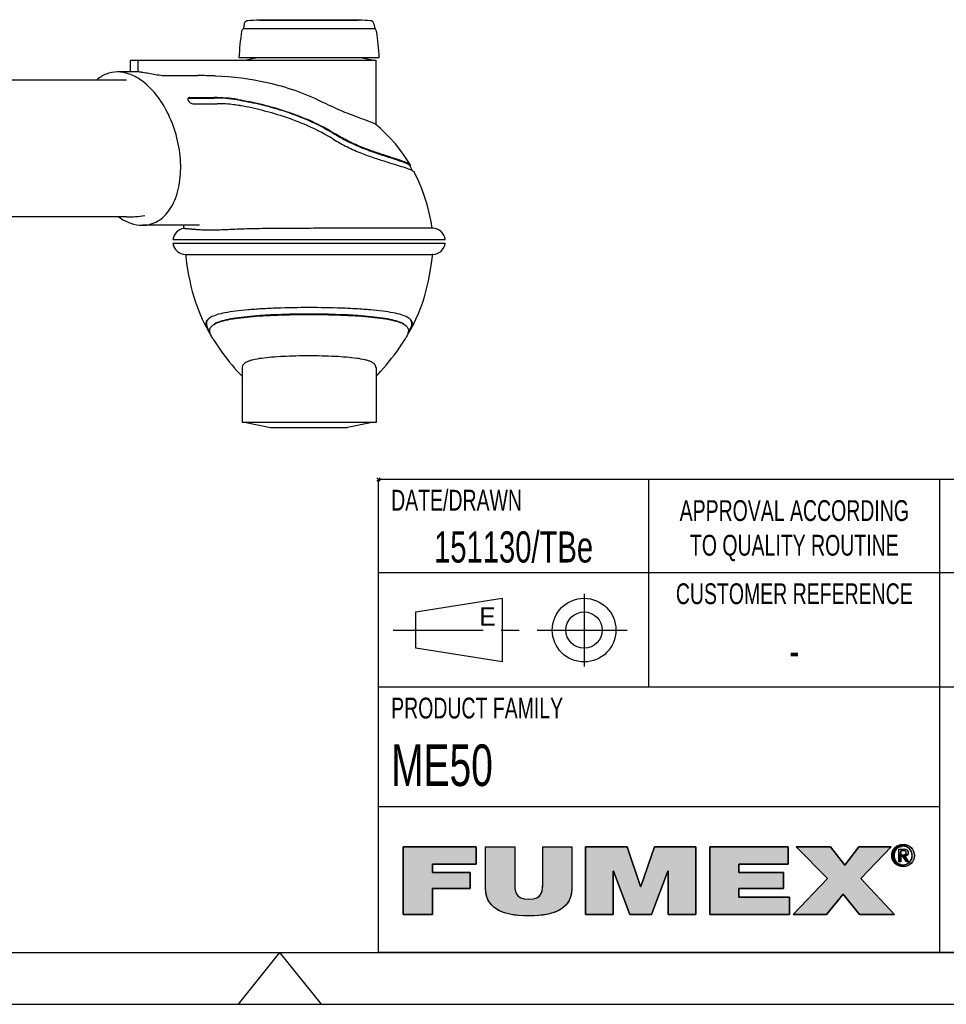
# Model space of a CAD drawing. Extents: x 0 to 420, y 0 to 297.
# Tile 3 of 7: x 210 to 299, y 0 to 95. Entities that reach past the tile are written whole.
import ezdxf

# ---------------------------------------------------------------- set-up
doc = ezdxf.new("R2010")
doc.units = 0
doc.header["$LTSCALE"] = 23.1
doc.linetypes.add('CENTER', pattern=[0.6, 0.375, -0.075, 0.075, -0.075])
doc.layers.get('0').update_dxf_attribs({"linetype": 'CONTINUOUS'})
for name, color, linetype in [('102162_DXF_CONTINUOUS_LINE', 7, 'CONTINUOUS'), ('102200_DXF_CONTINUOUS_LINE', 7, 'CONTINUOUS'), ('102382_DXF_CONTINUOUS_LINE', 7, 'CONTINUOUS'), ('102382_DXF_FORMAT', 7, 'CONTINUOUS'), ('105-5481_DXF_CONTINUOUS_LI', 7, 'CONTINUOUS')]:
    doc.layers.add(name, color=color, linetype=linetype)
doc.styles.get("Standard").update_dxf_attribs({"font": 'txt', "width": 0.7})
doc.styles.add('TEXTSTYLE_2', font='txt', dxfattribs={"width": 0.7})
doc.styles.add('TEXTSTYLE_3', font='txt')

# ---------------------------------------------------------------- blocks, each defined once
blk = doc.blocks.new('FUMEX_LOGO_BL1', base_point=(271.467, 11.941))
at = {"layer": '102382_DXF_FORMAT', "linetype": 'CONTINUOUS'}
for points in [[(294.699, 15.167), (294.578, 15.12), (294.156, 15.041), (294.275, 15.15), (294.828, 15.196)], [(294.963, 15.206), (294.828, 15.196), (294.275, 15.15), (294.342, 15.199), (295.438, 15.279), (295.58, 15.198), (295.645, 15.15), (295.764, 15.041), (295.864, 14.917), (295.943, 14.78), (296.001, 14.633), (296.036, 14.477), (296.048, 14.314), (296.036, 14.149), (296.001, 13.992), (295.944, 13.844), (295.864, 13.707), (295.765, 13.582), (295.646, 13.473), (295.579, 13.424), (295.438, 13.343), (295.286, 13.284), (295.126, 13.249), (294.798, 13.249), (294.637, 13.284), (294.484, 13.343), (294.408, 13.383), (294.963, 13.416), (295.096, 13.425), (295.224, 13.454), (295.345, 13.502), (295.457, 13.567), (295.557, 13.649), (295.603, 13.695), (295.683, 13.798), (295.747, 13.914), (295.794, 14.039), (295.823, 14.173), (295.832, 14.314), (295.823, 14.453), (295.794, 14.585), (295.747, 14.71), (295.682, 14.824), (295.602, 14.928), (295.557, 14.973), (295.456, 15.055), (295.344, 15.12), (295.224, 15.167), (295.096, 15.196)], [(294.963, 15.385), (295.126, 15.373), (295.286, 15.338), (295.438, 15.279), (294.342, 15.199), (294.484, 15.279), (294.637, 15.338), (294.798, 15.373)], [(249.687, 8.651), (246.886, 8.651), (246.886, 15.144), (253.914, 15.144), (253.914, 13.48), (249.687, 13.48), (249.687, 12.671), (253.316, 12.671), (253.316, 11.124), (249.687, 11.124)], [(263.1, 15.144), (263.1, 11.161), (263.061, 10.663), (262.951, 10.231), (262.77, 9.853), (262.519, 9.523), (262.195, 9.237), (261.786, 8.992), (261.277, 8.79), (260.65, 8.633), (259.879, 8.532), (258.962, 8.496), (258.038, 8.532), (257.267, 8.634), (256.638, 8.791), (256.129, 8.994), (255.719, 9.239), (255.393, 9.525), (255.141, 9.856), (254.961, 10.234), (254.849, 10.665), (254.811, 11.161), (254.811, 15.144), (257.612, 15.144), (257.612, 11.606), (257.625, 11.177), (257.682, 10.851), (257.79, 10.6), (257.955, 10.403), (258.195, 10.251), (258.526, 10.152), (258.974, 10.115), (259.411, 10.152), (259.733, 10.252), (259.966, 10.404), (260.128, 10.602), (260.233, 10.857), (260.287, 11.19), (260.299, 11.606), (260.299, 15.144)], [(267.078, 8.651), (264.429, 8.651), (264.429, 15.144), (268.415, 15.144), (269.713, 11.325), (269.739, 11.325), (271.038, 15.144), (275.023, 15.144), (275.023, 8.651), (272.375, 8.651), (272.375, 12.816), (272.349, 12.816), (270.77, 8.651), (268.682, 8.651), (267.103, 12.816), (267.078, 12.816)], [(284.038, 8.651), (276.373, 8.651), (276.373, 15.144), (283.898, 15.144), (283.898, 13.48), (279.174, 13.48), (279.174, 12.671), (283.465, 12.671), (283.465, 11.124), (279.174, 11.124), (279.174, 10.315), (284.038, 10.315)], [(287.6, 8.651), (284.392, 8.651), (287.677, 12.107), (284.684, 15.144), (287.97, 15.144), (289.345, 13.38), (290.694, 15.144), (293.801, 15.144), (290.886, 12.089), (294.133, 8.651), (290.758, 8.651), (289.205, 10.588)], [(294.318, 14.927), (294.237, 14.824), (294.173, 14.709), (294.126, 14.585), (294.097, 14.453), (294.087, 14.314), (293.883, 14.149), (293.871, 14.314), (293.883, 14.477), (293.919, 14.632), (293.976, 14.78), (294.056, 14.917), (294.364, 14.974)], [(294.097, 14.173), (294.126, 14.039), (294.173, 13.914), (294.237, 13.799), (294.317, 13.696), (294.155, 13.583), (294.056, 13.707), (293.976, 13.844), (293.919, 13.993), (293.883, 14.149), (294.087, 14.314)], [(294.465, 15.055), (294.364, 14.974), (294.056, 14.917), (294.156, 15.041), (294.578, 15.12)], [(294.735, 14.771), (294.548, 13.691), (294.548, 14.93), (295.019, 14.93), (295.024, 14.93), (295.128, 14.925), (295.212, 14.91), (295.279, 14.887), (295.334, 14.857), (295.378, 14.819), (295.396, 14.797), (295.412, 14.773), (295.436, 14.72), (295.452, 14.655), (295.457, 14.578), (295.451, 14.504), (295.435, 14.44), (295.409, 14.386), (295.092, 14.395), (295.131, 14.403), (295.162, 14.414), (295.188, 14.427), (295.21, 14.444), (295.228, 14.464), (295.242, 14.487), (295.252, 14.516), (295.259, 14.549), (295.261, 14.589), (295.259, 14.623), (295.252, 14.652), (295.241, 14.677), (295.225, 14.699), (295.206, 14.718), (295.182, 14.734), (295.153, 14.748), (295.118, 14.759), (295.076, 14.766), (295.026, 14.771), (294.991, 14.771), (294.863, 14.771)], [(294.96, 14.388), (294.978, 14.388), (295.043, 14.39), (295.092, 14.395), (295.409, 14.386), (294.735, 14.229), (294.735, 13.691), (294.548, 13.691), (294.735, 14.771), (294.735, 14.58), (294.735, 14.388), (294.848, 14.388)], [(295.136, 14.237), (295.489, 13.691), (295.278, 13.691), (294.951, 14.229), (294.735, 14.229), (295.409, 14.386), (295.373, 14.341), (295.328, 14.303), (295.273, 14.273), (295.207, 14.25)], [(294.364, 13.648), (294.465, 13.567), (294.273, 13.474), (294.155, 13.583), (294.317, 13.696)], [(294.577, 13.502), (294.699, 13.454), (294.408, 13.383), (294.273, 13.474), (294.465, 13.567)]]:
    blk.add_hatch(color=7, dxfattribs=at).paths.add_polyline_path(points)
at = {"layer": '102382_DXF_FORMAT', "color": 7, "linetype": 'CONTINUOUS'}
for p, q in [((253.914, 15.144), (246.886, 15.144)), ((246.886, 15.144), (246.886, 8.651)), ((253.914, 15.144), (246.886, 15.144)), ((246.886, 15.144), (246.886, 8.651)), ((253.914, 13.48), (253.914, 15.144)), ((253.914, 13.48), (253.914, 15.144)), ((268.415, 15.144), (264.429, 15.144)), ((264.429, 15.144), (264.429, 8.651)), ((268.415, 15.144), (264.429, 15.144)), ((264.429, 15.144), (264.429, 8.651)), ((269.713, 11.325), (268.415, 15.144)), ((269.713, 11.325), (268.415, 15.144)), ((271.038, 15.144), (269.739, 11.325)), ((271.038, 15.144), (269.739, 11.325)), ((275.023, 15.144), (271.038, 15.144)), ((275.023, 15.144), (271.038, 15.144)), ((275.023, 8.651), (275.023, 15.144)), ((275.023, 8.651), (275.023, 15.144)), ((283.898, 15.144), (276.373, 15.144)), ((276.373, 15.144), (276.373, 8.651)), ((283.898, 15.144), (276.373, 15.144)), ((276.373, 15.144), (276.373, 8.651)), ((283.898, 13.48), (283.898, 15.144)), ((283.898, 13.48), (283.898, 15.144)), ((287.97, 15.144), (284.684, 15.144)), ((284.684, 15.144), (287.677, 12.107)), ((287.97, 15.144), (284.684, 15.144)), ((284.684, 15.144), (287.677, 12.107)), ((289.345, 13.38), (287.97, 15.144)), ((289.345, 13.38), (287.97, 15.144)), ((290.694, 15.144), (289.345, 13.38)), ((290.694, 15.144), (289.345, 13.38)), ((293.801, 15.144), (290.694, 15.144)), ((293.801, 15.144), (290.694, 15.144)), ((290.886, 12.089), (293.801, 15.144)), ((290.886, 12.089), (293.801, 15.144)), ((249.687, 12.671), (249.687, 13.48)), ((249.687, 13.48), (253.914, 13.48)), ((249.687, 12.671), (249.687, 13.48)), ((249.687, 13.48), (253.914, 13.48)), ((279.174, 12.671), (279.174, 13.48)), ((279.174, 13.48), (283.898, 13.48)), ((279.174, 12.671), (279.174, 13.48)), ((279.174, 13.48), (283.898, 13.48)), ((253.316, 12.671), (249.687, 12.671)), ((253.316, 12.671), (249.687, 12.671)), ((253.316, 11.124), (253.316, 12.671)), ((253.316, 11.124), (253.316, 12.671)), ((267.078, 8.651), (267.078, 12.816)), ((267.078, 12.816), (267.103, 12.816)), ((267.078, 8.651), (267.078, 12.816)), ((267.078, 12.816), (267.103, 12.816)), ((267.103, 12.816), (268.682, 8.651)), ((267.103, 12.816), (268.682, 8.651)), ((270.77, 8.651), (272.349, 12.816)), ((270.77, 8.651), (272.349, 12.816)), ((272.349, 12.816), (272.375, 12.816)), ((272.349, 12.816), (272.375, 12.816)), ((272.375, 12.816), (272.375, 8.651)), ((272.375, 12.816), (272.375, 8.651)), ((283.465, 12.671), (279.174, 12.671)), ((283.465, 12.671), (279.174, 12.671)), ((283.465, 11.124), (283.465, 12.671)), ((283.465, 11.124), (283.465, 12.671)), ((287.677, 12.107), (284.392, 8.651)), ((287.677, 12.107), (284.392, 8.651)), ((294.133, 8.651), (290.886, 12.089)), ((294.133, 8.651), (290.886, 12.089)), ((249.687, 8.651), (249.687, 11.124)), ((249.687, 11.124), (253.316, 11.124)), ((249.687, 8.651), (249.687, 11.124)), ((249.687, 11.124), (253.316, 11.124)), ((269.739, 11.325), (269.713, 11.325)), ((269.739, 11.325), (269.713, 11.325)), ((279.174, 10.315), (279.174, 11.124)), ((279.174, 11.124), (283.465, 11.124)), ((279.174, 10.315), (279.174, 11.124)), ((279.174, 11.124), (283.465, 11.124)), ((287.6, 8.651), (289.205, 10.588)), ((287.6, 8.651), (289.205, 10.588)), ((289.205, 10.588), (290.758, 8.651)), ((289.205, 10.588), (290.758, 8.651)), ((284.038, 10.315), (279.174, 10.315)), ((284.038, 10.315), (279.174, 10.315)), ((284.038, 8.651), (284.038, 10.315)), ((284.038, 8.651), (284.038, 10.315)), ((246.886, 8.651), (249.687, 8.651)), ((246.886, 8.651), (249.687, 8.651)), ((264.429, 8.651), (267.078, 8.651)), ((264.429, 8.651), (267.078, 8.651)), ((268.682, 8.651), (270.77, 8.651)), ((268.682, 8.651), (270.77, 8.651)), ((272.375, 8.651), (275.023, 8.651)), ((272.375, 8.651), (275.023, 8.651)), ((276.373, 8.651), (284.038, 8.651)), ((276.373, 8.651), (284.038, 8.651)), ((284.392, 8.651), (287.6, 8.651)), ((284.392, 8.651), (287.6, 8.651)), ((290.758, 8.651), (294.133, 8.651)), ((290.758, 8.651), (294.133, 8.651))]:
    blk.add_line(p, q, dxfattribs=at)
for points in [[(294.699, 15.167), (294.578, 15.12), (294.156, 15.041), (294.275, 15.15), (294.828, 15.196), (294.699, 15.167)], [(294.963, 15.206), (294.828, 15.196), (294.275, 15.15), (294.342, 15.199), (295.438, 15.279), (295.58, 15.198), (295.645, 15.15), (295.764, 15.041), (295.864, 14.917), (295.943, 14.78), (296.001, 14.633), (296.036, 14.477), (296.048, 14.314), (296.036, 14.149), (296.001, 13.992), (295.944, 13.844), (295.864, 13.707), (295.765, 13.582), (295.646, 13.473), (295.579, 13.424), (295.438, 13.343), (295.286, 13.284), (295.126, 13.249), (294.798, 13.249), (294.637, 13.284), (294.484, 13.343), (294.408, 13.383), (294.963, 13.416), (295.096, 13.425), (295.224, 13.454), (295.345, 13.502), (295.457, 13.567), (295.557, 13.649), (295.603, 13.695), (295.683, 13.798), (295.747, 13.914), (295.794, 14.039), (295.823, 14.173), (295.832, 14.314), (295.823, 14.453), (295.794, 14.585), (295.747, 14.71), (295.682, 14.824), (295.602, 14.928), (295.557, 14.973), (295.456, 15.055), (295.344, 15.12), (295.224, 15.167), (295.096, 15.196), (294.963, 15.206)], [(294.963, 15.385), (295.126, 15.373), (295.286, 15.338), (295.438, 15.279), (294.342, 15.199), (294.484, 15.279), (294.637, 15.338), (294.798, 15.373), (294.963, 15.385)], [(249.687, 8.651), (246.886, 8.651), (246.886, 15.144), (253.914, 15.144), (253.914, 13.48), (249.687, 13.48), (249.687, 12.671), (253.316, 12.671), (253.316, 11.124), (249.687, 11.124), (249.687, 8.651)], [(263.1, 15.144), (263.1, 11.161), (263.061, 10.663), (262.951, 10.231), (262.77, 9.853), (262.519, 9.523), (262.195, 9.237), (261.786, 8.992), (261.277, 8.79), (260.65, 8.633), (259.879, 8.532), (258.962, 8.496), (258.038, 8.532), (257.267, 8.634), (256.638, 8.791), (256.129, 8.994), (255.719, 9.239), (255.393, 9.525), (255.141, 9.856), (254.961, 10.234), (254.849, 10.665), (254.811, 11.161), (254.811, 15.144), (257.612, 15.144), (257.612, 11.606), (257.625, 11.177), (257.682, 10.851), (257.79, 10.6), (257.955, 10.403), (258.195, 10.251), (258.526, 10.152), (258.974, 10.115), (259.411, 10.152), (259.733, 10.252), (259.966, 10.404), (260.128, 10.602), (260.233, 10.857), (260.287, 11.19), (260.299, 11.606), (260.299, 15.144), (263.1, 15.144)], [(267.078, 8.651), (264.429, 8.651), (264.429, 15.144), (268.415, 15.144), (269.713, 11.325), (269.739, 11.325), (271.038, 15.144), (275.023, 15.144), (275.023, 8.651), (272.375, 8.651), (272.375, 12.816), (272.349, 12.816), (270.77, 8.651), (268.682, 8.651), (267.103, 12.816), (267.078, 12.816), (267.078, 8.651)], [(284.038, 8.651), (276.373, 8.651), (276.373, 15.144), (283.898, 15.144), (283.898, 13.48), (279.174, 13.48), (279.174, 12.671), (283.465, 12.671), (283.465, 11.124), (279.174, 11.124), (279.174, 10.315), (284.038, 10.315), (284.038, 8.651)], [(287.6, 8.651), (284.392, 8.651), (287.677, 12.107), (284.684, 15.144), (287.97, 15.144), (289.345, 13.38), (290.694, 15.144), (293.801, 15.144), (290.886, 12.089), (294.133, 8.651), (290.758, 8.651), (289.205, 10.588), (287.6, 8.651)], [(294.318, 14.927), (294.237, 14.824), (294.173, 14.709), (294.126, 14.585), (294.097, 14.453), (294.087, 14.314), (293.883, 14.149), (293.871, 14.314), (293.883, 14.477), (293.919, 14.632), (293.976, 14.78), (294.056, 14.917), (294.364, 14.974), (294.318, 14.927)], [(294.097, 14.173), (294.126, 14.039), (294.173, 13.914), (294.237, 13.799), (294.317, 13.696), (294.155, 13.583), (294.056, 13.707), (293.976, 13.844), (293.919, 13.993), (293.883, 14.149), (294.087, 14.314), (294.097, 14.173)], [(294.465, 15.055), (294.364, 14.974), (294.056, 14.917), (294.156, 15.041), (294.578, 15.12), (294.465, 15.055)], [(294.735, 14.771), (294.548, 13.691), (294.548, 14.93), (295.019, 14.93), (295.024, 14.93), (295.128, 14.925), (295.212, 14.91), (295.279, 14.887), (295.334, 14.857), (295.378, 14.819), (295.396, 14.797), (295.412, 14.773), (295.436, 14.72), (295.452, 14.655), (295.457, 14.578), (295.451, 14.504), (295.435, 14.44), (295.409, 14.386), (295.092, 14.395), (295.131, 14.403), (295.162, 14.414), (295.188, 14.427), (295.21, 14.444), (295.228, 14.464), (295.242, 14.487), (295.252, 14.516), (295.259, 14.549), (295.261, 14.589), (295.259, 14.623), (295.252, 14.652), (295.241, 14.677), (295.225, 14.699), (295.206, 14.718), (295.182, 14.734), (295.153, 14.748), (295.118, 14.759), (295.076, 14.766), (295.026, 14.771), (294.991, 14.771), (294.863, 14.771), (294.735, 14.771)], [(294.96, 14.388), (294.978, 14.388), (295.043, 14.39), (295.092, 14.395), (295.409, 14.386), (294.735, 14.229), (294.735, 13.691), (294.548, 13.691), (294.735, 14.771), (294.735, 14.58), (294.735, 14.388), (294.848, 14.388), (294.96, 14.388)], [(295.136, 14.237), (295.489, 13.691), (295.278, 13.691), (294.951, 14.229), (294.735, 14.229), (295.409, 14.386), (295.373, 14.341), (295.328, 14.303), (295.273, 14.273), (295.207, 14.25), (295.136, 14.237)], [(294.364, 13.648), (294.465, 13.567), (294.273, 13.474), (294.155, 13.583), (294.317, 13.696), (294.364, 13.648)], [(294.577, 13.502), (294.699, 13.454), (294.408, 13.383), (294.273, 13.474), (294.465, 13.567), (294.577, 13.502)]]:
    blk.add_lwpolyline(points, dxfattribs=at)
for points, knots in [([(294.963, 13.237), (295.548, 13.237), (296.048, 13.691), (296.048, 14.314), (296.048, 14.93), (295.548, 15.385), (294.963, 15.385), (294.372, 15.385), (293.871, 14.93), (293.871, 14.314), (293.871, 13.691), (294.372, 13.237), (294.963, 13.237)], [0, 0, 0, 0, 1, 1, 1, 2, 2, 2, 3, 3, 3, 4, 4, 4, 4]), ([(294.963, 13.237), (295.548, 13.237), (296.048, 13.691), (296.048, 14.314), (296.048, 14.93), (295.548, 15.385), (294.963, 15.385), (294.372, 15.385), (293.871, 14.93), (293.871, 14.314), (293.871, 13.691), (294.372, 13.237), (294.963, 13.237)], [0, 0, 0, 0, 1, 1, 1, 2, 2, 2, 3, 3, 3, 4, 4, 4, 4]), ([(294.087, 14.314), (294.087, 14.823), (294.471, 15.206), (294.963, 15.206), (295.449, 15.206), (295.832, 14.823), (295.832, 14.314), (295.832, 13.797), (295.449, 13.416), (294.963, 13.416), (294.471, 13.416), (294.087, 13.797), (294.087, 14.314)], [0, 0, 0, 0, 1, 1, 1, 2, 2, 2, 3, 3, 3, 4, 4, 4, 4]), ([(294.087, 14.314), (294.087, 14.823), (294.471, 15.206), (294.963, 15.206), (295.449, 15.206), (295.832, 14.823), (295.832, 14.314), (295.832, 13.797), (295.449, 13.416), (294.963, 13.416), (294.471, 13.416), (294.087, 13.797), (294.087, 14.314)], [0, 0, 0, 0, 1, 1, 1, 2, 2, 2, 3, 3, 3, 4, 4, 4, 4]), ([(263.1, 15.144), (263.1, 15.144), (260.299, 15.144), (260.299, 15.144), (260.299, 15.144), (260.299, 11.606), (260.299, 11.606), (260.299, 10.943), (260.299, 10.115), (258.974, 10.115), (257.612, 10.115), (257.612, 10.943), (257.612, 11.606), (257.612, 11.606), (257.612, 15.144), (257.612, 15.144), (257.612, 15.144), (254.811, 15.144), (254.811, 15.144), (254.811, 15.144), (254.811, 11.161), (254.811, 11.161), (254.811, 9.36), (256.186, 8.496), (258.962, 8.496), (261.738, 8.496), (263.1, 9.36), (263.1, 11.161), (263.1, 11.161), (263.1, 15.144), (263.1, 15.144)], [0, 0, 0, 0, 1, 1, 1, 2, 2, 2, 3, 3, 3, 4, 4, 4, 5, 5, 5, 6, 6, 6, 7, 7, 7, 8, 8, 8, 9, 9, 9, 10, 10, 10, 10]), ([(263.1, 15.144), (263.1, 15.144), (260.299, 15.144), (260.299, 15.144), (260.299, 15.144), (260.299, 11.606), (260.299, 11.606), (260.299, 10.943), (260.299, 10.115), (258.974, 10.115), (257.612, 10.115), (257.612, 10.943), (257.612, 11.606), (257.612, 11.606), (257.612, 15.144), (257.612, 15.144), (257.612, 15.144), (254.811, 15.144), (254.811, 15.144), (254.811, 15.144), (254.811, 11.161), (254.811, 11.161), (254.811, 9.36), (256.186, 8.496), (258.962, 8.496), (261.738, 8.496), (263.1, 9.36), (263.1, 11.161), (263.1, 11.161), (263.1, 15.144), (263.1, 15.144)], [0, 0, 0, 0, 1, 1, 1, 2, 2, 2, 3, 3, 3, 4, 4, 4, 5, 5, 5, 6, 6, 6, 7, 7, 7, 8, 8, 8, 9, 9, 9, 10, 10, 10, 10]), ([(294.735, 14.229), (294.735, 14.229), (294.951, 14.229), (294.951, 14.229), (294.951, 14.229), (295.278, 13.691), (295.278, 13.691), (295.278, 13.691), (295.489, 13.691), (295.489, 13.691), (295.489, 13.691), (295.136, 14.237), (295.136, 14.237), (295.318, 14.26), (295.457, 14.356), (295.457, 14.578), (295.457, 14.823), (295.312, 14.93), (295.019, 14.93), (295.019, 14.93), (294.548, 14.93), (294.548, 14.93), (294.548, 14.93), (294.548, 13.691), (294.548, 13.691), (294.548, 13.691), (294.735, 13.691), (294.735, 13.691), (294.735, 13.691), (294.735, 14.229), (294.735, 14.229)], [0, 0, 0, 0, 1, 1, 1, 2, 2, 2, 3, 3, 3, 4, 4, 4, 5, 5, 5, 6, 6, 6, 7, 7, 7, 8, 8, 8, 9, 9, 9, 10, 10, 10, 10]), ([(294.735, 14.229), (294.735, 14.229), (294.951, 14.229), (294.951, 14.229), (294.951, 14.229), (295.278, 13.691), (295.278, 13.691), (295.278, 13.691), (295.489, 13.691), (295.489, 13.691), (295.489, 13.691), (295.136, 14.237), (295.136, 14.237), (295.318, 14.26), (295.457, 14.356), (295.457, 14.578), (295.457, 14.823), (295.312, 14.93), (295.019, 14.93), (295.019, 14.93), (294.548, 14.93), (294.548, 14.93), (294.548, 14.93), (294.548, 13.691), (294.548, 13.691), (294.548, 13.691), (294.735, 13.691), (294.735, 13.691), (294.735, 13.691), (294.735, 14.229), (294.735, 14.229)], [0, 0, 0, 0, 1, 1, 1, 2, 2, 2, 3, 3, 3, 4, 4, 4, 5, 5, 5, 6, 6, 6, 7, 7, 7, 8, 8, 8, 9, 9, 9, 10, 10, 10, 10]), ([(294.735, 14.388), (294.735, 14.388), (294.735, 14.771), (294.735, 14.771), (294.735, 14.771), (294.991, 14.771), (294.991, 14.771), (295.122, 14.771), (295.261, 14.743), (295.261, 14.589), (295.261, 14.399), (295.119, 14.388), (294.96, 14.388), (294.96, 14.388), (294.735, 14.388), (294.735, 14.388)], [0, 0, 0, 0, 1, 1, 1, 2, 2, 2, 3, 3, 3, 4, 4, 4, 5, 5, 5, 5]), ([(294.735, 14.388), (294.735, 14.388), (294.735, 14.771), (294.735, 14.771), (294.735, 14.771), (294.991, 14.771), (294.991, 14.771), (295.122, 14.771), (295.261, 14.743), (295.261, 14.589), (295.261, 14.399), (295.119, 14.388), (294.96, 14.388), (294.96, 14.388), (294.735, 14.388), (294.735, 14.388)], [0, 0, 0, 0, 1, 1, 1, 2, 2, 2, 3, 3, 3, 4, 4, 4, 5, 5, 5, 5])]:
    blk.add_open_spline(points, degree=3, knots=knots, dxfattribs=at)
for points in [[(294.963, 13.416), (294.408, 13.383), (294.828, 13.425), (294.699, 13.454)], [(294.963, 13.237), (294.798, 13.249), (295.126, 13.249)]]:
    blk.add_solid(points, dxfattribs=at)
blk = doc.blocks.new('SYMBOL_0_BL2', base_point=(257.498, 35.998))
at = {"layer": '102382_DXF_CONTINUOUS_LINE', "color": 7, "linetype": 'CONTINUOUS'}
for p, q in [((248.092, 37.748), (256.405, 39.061)), ((256.405, 39.061), (256.405, 32.936)), ((248.092, 34.248), (248.092, 37.748)), ((256.405, 32.936), (248.092, 34.248))]:
    blk.add_line(p, q, dxfattribs=at)
at = {"layer": '102382_DXF_CONTINUOUS_LINE', "color": 7, "linetype": 'CENTER'}
for p, q in [((264.28, 39.498), (264.28, 32.498)), ((245.905, 35.998), (269.092, 35.998))]:
    blk.add_line(p, q, dxfattribs=at)
at = {"layer": '102382_DXF_CONTINUOUS_LINE', "color": 7, "linetype": 'CONTINUOUS'}
for radius in [3.062, 1.75]:
    blk.add_circle((264.28, 35.998), radius, dxfattribs=at)

msp = doc.modelspace()

# ---------------------------------------------------------------- linework, layer by layer
at = {"layer": '102162_DXF_CONTINUOUS_LINE', "color": 7, "linetype": 'CONTINUOUS'}
for p, q in [((220.271, 88.894), (172.104, 88.894)), ((220.271, 75.744), (169.959, 75.744))]:
    msp.add_line(p, q, dxfattribs=at)
msp.add_arc((220.27, 85.793), 10.049, 270.00407, 280.04848, dxfattribs=at)
at = {"layer": '102200_DXF_CONTINUOUS_LINE', "color": 7, "linetype": 'CONTINUOUS'}
for p, q in [((220.641, 90.819), (244.268, 90.819)), ((220.641, 89.696), (220.641, 90.819)), ((221.361, 90.819), (221.361, 89.696)), ((244.268, 84.623), (244.268, 90.819)), ((221.361, 89.696), (219.394, 89.696)), ((224.158, 89.344), (227.116, 89.345)), ((226.305, 87.185), (228.666, 87.185)), ((226.338, 87.226), (228.699, 87.226)), ((226.64, 86.642), (229.001, 86.642)), ((231.176, 86.456), (231.149, 86.46)), ((240.147, 83.235), (240.138, 83.241)), ((247.792, 80.191), (247.513, 80.694)), ((227.298, 74.946), (221.796, 74.945)), ((249.651, 74.657), (243.789, 74.656)), ((249.678, 74.657), (249.651, 74.657)), ((249.681, 74.657), (249.678, 74.657)), ((249.725, 74.656), (249.681, 74.657)), ((224.731, 73.569), (250.931, 73.569)), ((224.731, 73.219), (250.931, 73.219)), ((225.937, 72.132), (225.95, 72.132)), ((225.95, 72.132), (225.956, 72.132)), ((225.956, 72.132), (237.831, 72.131)), ((237.831, 72.131), (249.711, 72.132)), ((249.725, 72.132), (249.711, 72.132)), ((228.186, 64.833), (228.301, 64.636)), ((247.361, 64.636), (247.476, 64.833)), ((228.595, 63.998), (228.847, 63.603)), ((231.393, 61.233), (231.393, 55.969)), ((244.268, 61.233), (244.268, 55.969)), ((244.268, 55.969), (231.394, 55.969)), ((231.768, 55.969), (234.132, 55.498)), ((243.893, 55.969), (241.53, 55.498)), ((234.132, 55.498), (241.53, 55.498))]:
    msp.add_line(p, q, dxfattribs=at)
for points in [[(247.573, 80.731), (247.363, 81.077), (246.976, 81.665), (246.565, 82.228), (246.13, 82.769), (245.672, 83.286), (245.192, 83.782), (244.686, 84.26), (244.22, 84.665)], [(249.681, 74.657), (249.563, 75.312), (249.381, 76.148), (249.172, 76.948), (248.935, 77.714), (248.672, 78.447), (248.382, 79.148), (248.068, 79.819), (247.941, 80.068)], [(225.728, 74.946), (225.737, 74.897), (225.759, 74.763), (225.778, 74.639)], [(225.95, 72.132), (225.971, 71.962), (226.056, 71.31), (226.146, 70.699), (226.242, 70.133), (226.346, 69.602), (226.461, 69.082), (226.59, 68.573), (226.733, 68.072), (226.897, 67.559), (227.091, 67.018), (227.312, 66.464), (227.55, 65.927), (227.801, 65.409), (228.077, 64.885)], [(247.585, 64.885), (247.861, 65.409), (248.112, 65.926), (248.35, 66.464), (248.571, 67.018), (248.765, 67.559), (248.929, 68.072), (249.072, 68.573), (249.201, 69.082), (249.316, 69.602), (249.42, 70.133), (249.516, 70.699), (249.606, 71.31), (249.691, 71.962), (249.712, 72.132)], [(228.847, 63.603), (229.106, 63.217), (229.369, 62.844), (229.631, 62.488), (229.894, 62.145), (230.157, 61.815), (230.417, 61.501), (230.673, 61.202), (230.923, 60.92), (231.166, 60.655), (231.393, 60.413)], [(246.556, 63.217), (246.814, 63.602), (247.067, 63.998)], [(244.268, 60.413), (244.496, 60.655), (244.739, 60.92), (244.988, 61.202), (245.244, 61.5), (245.505, 61.815), (245.768, 62.145), (246.031, 62.487), (246.293, 62.844), (246.556, 63.217)]]:
    msp.add_lwpolyline(points, dxfattribs=at)
for centre, radius, start, end in [((237.831, 66.565), 25, 101.08989, 104.03414), ((237.831, 66.565), 25, 75.96586, 78.91011), ((227.112, 39.508), 49.836, 88.05772, 89.99507), ((218.265, 84.036), 5.935, 51.37236, 55.30269), ((226.295, 87.092), 0.125, 141.3335, 146.98295), ((228.652, 72.263), 14.922, 81.13512, 89.94845), ((228.685, 72.404), 14.822, 81.27509, 89.9469), ((228.202, 69.131), 18.13, 81.16793, 81.33587), ((228.242, 69.201), 17.503, 80.18027, 80.35245), ((247.458, 80.663), 0.134, 30.46137, 33.15947), ((247.471, 80.671), 0.119, 27.33706, 30.46649), ((225.981, 73.394), 1.262, 99.25995, 172.03236), ((249.681, 73.394), 1.262, 7.96764, 88), ((225.981, 73.394), 1.262, 187.96764, 268), ((249.681, 73.394), 1.262, 272, 352.03236), ((229.173, 64.608), 1.688, 119.20541, 121.52318), ((246.489, 64.608), 1.688, 58.47811, 60.7893), ((230.948, 66.459), 3.274, 208.73432, 210.45689), ((231.493, 66.777), 3.905, 210.4303, 211.16125), ((231.02, 66.498), 3.287, 208.56164, 210.43573), ((244.642, 66.498), 3.287, 329.56434, 331.43787), ((244.203, 66.757), 3.866, 328.95441, 329.57546), ((244.716, 66.458), 3.272, 329.54707, 331.26601), ((231.843, 66.046), 3.84, 209.72828, 210.17212), ((232.626, 66.507), 4.748, 210.23614, 211.90002), ((243.24, 66.384), 4.51, 328.05631, 329.81049), ((243.838, 66.035), 3.818, 329.82992, 330.3467)]:
    msp.add_arc(centre, radius, start, end, dxfattribs=at)
msp.add_ellipse((221.361, 82.32), major_axis=(0, 7.375), ratio=0.662846, start_param=-0.073995, end_param=0.000077, dxfattribs=at)
for points, knots in [([(219.394, 89.696), (219.03, 89.696), (218.286, 89.558), (217.653, 89.146), (217.377, 88.896)], [0, 0, 0, 0, 0.494099, 1, 1, 1, 1]), ([(221.644, 88.915), (221.296, 89.156), (220.58, 89.541), (219.774, 89.696), (219.394, 89.696)], [0, 0, 0, 0, 0.526118, 1, 1, 1, 1]), ([(221.723, 89.676), (221.902, 89.656), (222.295, 89.593), (222.907, 89.481), (223.539, 89.38), (223.961, 89.344), (224.158, 89.344)], [0, 0, 0, 0, 0.219506, 0.485361, 0.758862, 1, 1, 1, 1]), ([(228.797, 89.316), (230.473, 89.259), (233.983, 88.827), (237.349, 87.68), (238.998, 86.865)], [0, 0, 0, 0, 0.476833, 1, 1, 1, 1]), ([(221.796, 74.945), (222.052, 74.945), (222.568, 75.011), (223.294, 75.319), (223.938, 75.819), (224.483, 76.491), (224.92, 77.313), (225.358, 78.615), (225.568, 80.478), (225.326, 82.809), (224.622, 85.095), (223.522, 87.117), (222.519, 88.234), (221.97, 88.672)], [0, 0, 0, 0, 0.046537, 0.093026, 0.14137, 0.193044, 0.248899, 0.309184, 0.441533, 0.585049, 0.731666, 0.872583, 1, 1, 1, 1]), ([(226.19, 87.16), (226.18, 87.144), (226.171, 87.118), (226.168, 87.092), (226.168, 87.085)], [0, 0, 0, 0, 0.734317, 1, 1, 1, 1]), ([(226.305, 87.185), (226.293, 87.185), (226.25, 87.183), (226.207, 87.167), (226.183, 87.147)], [0, 0, 0, 0, 0.27618, 1, 1, 1, 1]), ([(226.338, 87.226), (226.31, 87.226), (226.257, 87.219), (226.212, 87.189), (226.197, 87.17)], [0, 0, 0, 0, 0.539966, 1, 1, 1, 1]), ([(226.168, 87.085), (226.166, 87.035), (226.204, 86.923), (226.314, 86.784), (226.464, 86.677), (226.584, 86.642), (226.64, 86.642)], [0, 0, 0, 0, 0.215123, 0.48223, 0.758924, 1, 1, 1, 1]), ([(231.149, 86.46), (230.966, 86.491), (230.255, 86.595), (229.535, 86.642), (229.001, 86.642)], [0, 0, 0, 0, 0.257242, 1, 1, 1, 1]), ([(230.952, 87.007), (231.623, 86.904), (232.987, 86.636), (235.111, 86.061), (237.608, 85.172), (239.356, 84.308), (240.313, 83.711)], [0, 0, 0, 0, 0.204068, 0.417251, 0.660967, 1, 1, 1, 1]), ([(230.986, 87.046), (231.755, 86.927), (233.322, 86.608), (235.68, 85.929), (238.062, 85.013), (239.602, 84.21), (240.346, 83.746)], [0, 0, 0, 0, 0.233825, 0.480172, 0.736431, 1, 1, 1, 1]), ([(240.138, 83.241), (239.428, 83.685), (237.957, 84.453), (235.685, 85.333), (233.444, 85.996), (231.956, 86.321), (231.227, 86.447)], [0, 0, 0, 0, 0.264124, 0.520742, 0.76697, 1, 1, 1, 1]), ([(238.998, 86.865), (239.601, 86.567), (240.486, 86.152), (241.644, 85.678), (242.403, 85.39), (243.056, 85.154), (243.58, 84.964), (243.927, 84.828), (244.123, 84.731), (244.193, 84.687), (244.22, 84.665)], [0, 0, 0, 0, 0.355521, 0.516925, 0.661516, 0.785146, 0.884299, 0.956335, 0.981704, 1, 1, 1, 1]), ([(240.313, 83.711), (240.633, 83.51), (241.288, 83.134), (242.315, 82.64), (243.383, 82.209), (244.48, 81.823), (245.393, 81.531), (246.085, 81.309), (246.535, 81.16), (246.909, 81.026), (247.199, 80.908), (247.394, 80.807), (247.492, 80.733), (247.513, 80.694)], [0, 0, 0, 0, 0.144763, 0.288759, 0.435682, 0.585626, 0.733892, 0.802665, 0.863746, 0.914998, 0.955001, 0.983098, 1, 1, 1, 1]), ([(247.57, 80.736), (247.551, 80.766), (247.479, 80.825), (247.336, 80.905), (247.132, 80.995), (246.868, 81.096), (246.547, 81.209), (246.012, 81.385), (245.219, 81.636), (244.141, 81.988), (242.927, 82.431), (241.631, 83), (240.773, 83.479), (240.346, 83.746)], [0, 0, 0, 0, 0.013639, 0.034432, 0.062802, 0.098754, 0.142136, 0.192702, 0.314083, 0.459698, 0.625676, 0.807482, 1, 1, 1, 1]), ([(240.147, 83.235), (240.588, 82.959), (241.477, 82.465), (242.828, 81.877), (244.104, 81.419), (245.25, 81.054), (246.224, 80.759), (246.911, 80.543), (247.348, 80.389), (247.59, 80.294), (247.769, 80.209), (247.865, 80.149), (247.899, 80.118)], [0, 0, 0, 0, 0.186222, 0.363348, 0.526558, 0.671346, 0.793816, 0.890777, 0.928896, 0.959834, 0.983497, 1, 1, 1, 1]), ([(247.553, 80.628), (247.567, 80.64), (247.592, 80.67), (247.584, 80.71), (247.576, 80.725)], [0, 0, 0, 0, 0.519798, 1, 1, 1, 1]), ([(247.899, 80.118), (247.904, 80.114), (247.92, 80.099), (247.934, 80.081), (247.941, 80.068)], [0, 0, 0, 0, 0.28591, 1, 1, 1, 1]), ([(219.522, 75.742), (219.873, 75.497), (220.595, 75.103), (221.411, 74.945), (221.796, 74.945)], [0, 0, 0, 0, 0.526452, 1, 1, 1, 1]), ([(228.242, 74.466), (228.041, 74.466), (227.671, 74.473), (227.162, 74.503), (226.743, 74.54), (226.445, 74.569), (226.246, 74.588), (226.125, 74.599), (226.022, 74.609), (225.937, 74.617), (225.871, 74.624), (225.827, 74.629), (225.802, 74.632), (225.789, 74.634), (225.783, 74.636), (225.778, 74.637), (225.778, 74.639)], [0, 0, 0, 0, 0.243898, 0.449218, 0.618473, 0.754955, 0.811668, 0.860918, 0.902766, 0.937209, 0.964208, 0.983692, 0.990594, 0.995596, 0.998704, 1, 1, 1, 1]), ([(243.789, 74.656), (242.472, 74.655), (240.453, 74.655), (237.731, 74.65), (235.637, 74.643), (233.591, 74.626), (231.646, 74.588), (229.875, 74.516), (228.757, 74.466), (228.242, 74.466)], [0, 0, 0, 0, 0.254052, 0.389487, 0.525294, 0.657924, 0.784253, 0.900642, 1, 1, 1, 1]), ([(237.831, 67.022), (236.796, 67.022), (235.275, 66.998), (233.31, 66.908), (231.982, 66.814), (230.803, 66.692), (229.798, 66.539), (228.993, 66.354), (228.533, 66.184), (228.35, 66.082)], [0, 0, 0, 0, 0.32434, 0.476294, 0.616335, 0.741091, 0.847744, 0.934274, 1, 1, 1, 1]), ([(228.684, 65.408), (228.854, 65.513), (229.29, 65.687), (230.06, 65.875), (231.025, 66.03), (232.163, 66.153), (233.447, 66.248), (235.352, 66.34), (236.827, 66.364), (237.831, 66.364)], [0, 0, 0, 0, 0.064883, 0.150684, 0.256913, 0.381582, 0.521846, 0.674273, 1, 1, 1, 1]), ([(237.831, 66.398), (236.834, 66.398), (235.369, 66.374), (233.477, 66.283), (232.202, 66.188), (231.069, 66.064), (230.107, 65.909), (229.342, 65.721), (228.91, 65.548), (228.743, 65.445)], [0, 0, 0, 0, 0.325451, 0.477929, 0.618202, 0.742895, 0.849693, 0.936118, 1, 1, 1, 1]), ([(247.312, 66.082), (247.129, 66.184), (246.669, 66.354), (245.864, 66.539), (244.859, 66.692), (243.68, 66.814), (242.353, 66.908), (240.387, 66.998), (238.866, 67.022), (237.831, 67.022)], [0, 0, 0, 0, 0.06572, 0.152246, 0.258897, 0.383652, 0.523695, 0.675652, 1, 1, 1, 1]), ([(246.919, 65.445), (246.752, 65.548), (246.32, 65.721), (245.555, 65.909), (244.592, 66.064), (243.46, 66.188), (242.184, 66.283), (240.293, 66.374), (238.828, 66.398), (237.831, 66.398)], [0, 0, 0, 0, 0.063897, 0.150324, 0.257124, 0.381804, 0.522084, 0.674554, 1, 1, 1, 1]), ([(237.831, 66.364), (238.835, 66.364), (240.31, 66.34), (242.215, 66.248), (243.499, 66.153), (244.637, 66.03), (245.602, 65.875), (246.372, 65.687), (246.808, 65.513), (246.978, 65.408)], [0, 0, 0, 0, 0.325732, 0.47816, 0.618426, 0.743088, 0.849316, 0.935117, 1, 1, 1, 1]), ([(228.291, 66.047), (228.192, 65.986), (228.056, 65.883), (227.939, 65.702), (227.877, 65.509), (227.909, 65.216), (228.013, 65.002), (228.077, 64.885)], [0, 0, 0, 0, 0.258448, 0.368549, 0.474276, 0.703321, 1, 1, 1, 1]), ([(228.29, 66.045), (228.192, 65.978), (228.061, 65.862), (227.97, 65.666), (227.938, 65.475), (227.987, 65.216), (228.079, 65.026), (228.133, 64.926)], [0, 0, 0, 0, 0.280256, 0.394707, 0.503773, 0.732488, 1, 1, 1, 1]), ([(228.509, 64.142), (228.435, 64.272), (228.314, 64.508), (228.261, 64.829), (228.319, 65.04), (228.437, 65.235), (228.579, 65.345), (228.684, 65.408)], [0, 0, 0, 0, 0.307649, 0.539151, 0.643015, 0.749826, 1, 1, 1, 1]), ([(246.978, 65.408), (247.082, 65.345), (247.224, 65.235), (247.343, 65.041), (247.401, 64.831), (247.349, 64.511), (247.229, 64.276), (247.155, 64.146)], [0, 0, 0, 0, 0.250495, 0.357449, 0.4614, 0.692809, 1, 1, 1, 1]), ([(247.585, 64.885), (247.649, 65.002), (247.753, 65.216), (247.785, 65.509), (247.723, 65.702), (247.606, 65.883), (247.47, 65.986), (247.371, 66.047)], [0, 0, 0, 0, 0.29668, 0.525726, 0.631455, 0.741557, 1, 1, 1, 1]), ([(247.529, 64.926), (247.583, 65.026), (247.674, 65.216), (247.724, 65.475), (247.692, 65.666), (247.601, 65.862), (247.47, 65.977), (247.372, 66.045)], [0, 0, 0, 0, 0.267492, 0.49619, 0.605255, 0.719711, 1, 1, 1, 1]), ([(228.151, 64.756), (228.167, 64.73), (228.237, 64.616), (228.312, 64.506), (228.37, 64.422)], [0, 0, 0, 0, 0.233356, 1, 1, 1, 1]), ([(247.292, 64.422), (247.313, 64.452), (247.39, 64.564), (247.464, 64.678), (247.515, 64.763)], [0, 0, 0, 0, 0.267161, 1, 1, 1, 1]), ([(237.831, 62.376), (237.408, 62.376), (236.58, 62.367), (235.378, 62.327), (234.272, 62.259), (233.306, 62.159), (232.606, 62.042), (232.146, 61.917), (231.879, 61.816), (231.666, 61.701), (231.509, 61.566), (231.412, 61.407), (231.393, 61.29), (231.393, 61.233)], [0, 0, 0, 0, 0.186388, 0.365479, 0.53035, 0.674776, 0.793776, 0.842745, 0.884564, 0.919605, 0.948929, 0.974662, 1, 1, 1, 1]), ([(244.268, 61.233), (244.268, 61.29), (244.249, 61.407), (244.153, 61.566), (243.996, 61.701), (243.783, 61.816), (243.516, 61.917), (243.056, 62.042), (242.356, 62.159), (241.39, 62.259), (240.284, 62.327), (239.082, 62.367), (238.254, 62.376), (237.831, 62.376)], [0, 0, 0, 0, 0.025338, 0.05107, 0.080395, 0.115435, 0.157254, 0.206223, 0.325223, 0.469649, 0.63452, 0.813611, 1, 1, 1, 1])]:
    msp.add_open_spline(points, degree=3, knots=knots, dxfattribs=at)
at = {"layer": '102382_DXF_FORMAT', "color": 7, "linetype": 'CONTINUOUS'}
for p, q in [((244.655, 50.342), (244.342, 50.655)), ((244.655, 50.655), (244.342, 50.342)), ((414.998, 50.498), (244.498, 50.498)), ((244.498, 4.998), (244.498, 50.498)), ((270.498, 30.498), (270.498, 50.498)), ((298.498, 4.998), (298.498, 50.498)), ((414.998, 41.498), (244.498, 41.498)), ((414.998, 30.498), (244.498, 30.498)), ((298.498, 18.998), (244.498, 18.998)), ((24.998, 4.998), (414.998, 4.998)), ((234.998, 4.998), (231.002, -0.002)), ((234.998, 4.998), (238.995, -0.002)), ((414.998, 4.998), (244.498, 4.998)), ((-0.002, -0.002), (419.998, -0.002))]:
    msp.add_line(p, q, dxfattribs=at)
at = {"layer": '105-5481_DXF_CONTINUOUS_LI', "color": 7, "linetype": 'CONTINUOUS'}
for p, q in [((231.591, 94.32), (231.512, 93.87)), ((231.512, 93.87), (244.15, 93.87)), ((233.03, 94.722), (242.632, 94.722)), ((233.031, 94.691), (233.03, 94.722)), ((233.031, 94.691), (242.631, 94.691)), ((242.631, 94.691), (242.632, 94.722)), ((244.071, 94.32), (244.15, 93.87)), ((231.081, 91.07), (244.581, 91.07))]:
    msp.add_line(p, q, dxfattribs=at)
for centre, radius, start, end in [((231.714, 93.554), 0.375, 122.67275, 171.18516), ((231.96, 94.252), 0.375, 93.7727, 169.49415), ((237.831, 5.207), 89.613, 93.0706, 93.77272), ((237.831, 5.207), 89.613, 86.22728, 86.9294), ((243.702, 94.252), 0.375, 10.50585, 86.2273), ((243.948, 93.554), 0.375, 8.81484, 57.32725), ((256.172, 89.762), 25.125, 171.18516, 177.01494), ((219.49, 89.762), 25.125, 2.98506, 8.81484)]:
    msp.add_arc(centre, radius, start, end, dxfattribs=at)

# ---------------------------------------------------------------- block references
at = {"layer": '102382_DXF_CONTINUOUS_LINE', "color": 7, "linetype": 'CONTINUOUS'}
msp.add_blockref('SYMBOL_0_BL2', (257.498, 35.998), dxfattribs=at)
at = {"layer": '102382_DXF_FORMAT', "color": 2, "linetype": 'CONTINUOUS'}
msp.add_blockref('FUMEX_LOGO_BL1', (271.467, 11.941), dxfattribs=at)

# ---------------------------------------------------------------- texts
at = {"color": 7, "linetype": 'CONTINUOUS'}
for s, insert, char_height, width, attachment_point, style in [('DATE/DRAWN', (245.723, 49.498), 2, 14, 1, 'TEXTSTYLE_2'), ('APPROVAL ACCORDING\\PTO QUALITY ROUTINE', (284.498, 48.498), 2, 25.2, 2, 'TEXTSTYLE_2'), ('CUSTOMER REFERENCE', (284.498, 40.498), 2, 25.2, 2, 'TEXTSTYLE_2'), ('E', (254.217, 38.186), 1.75, 1.75, 1, 'TEXTSTYLE_3')]:
    msp.add_mtext(s, dxfattribs=dict(at, insert=insert, char_height=char_height, width=width, attachment_point=attachment_point, style=style))
at = {"color": 7, "linetype": 'CONTINUOUS', "insert": (257.498, 45.498), "char_height": 3, "width": 31.71429, "attachment_point": 2}
msp.add_mtext('151130/TBe', dxfattribs=at)
at = {"layer": '102382_DXF_FORMAT', "color": 7, "linetype": 'CONTINUOUS'}
for s, insert, char_height, width, attachment_point in [('-', (284.498, 35.498), 3, 3.21429, 2), ('ME50', (245.723, 24.998), 4, 18.42857, 1)]:
    msp.add_mtext(s, dxfattribs=dict(at, insert=insert, char_height=char_height, width=width, attachment_point=attachment_point))
at = {"layer": '102382_DXF_FORMAT', "color": 7, "linetype": 'CONTINUOUS', "insert": (245.723, 29.498), "char_height": 2, "width": 19.6, "attachment_point": 1, "style": 'TEXTSTYLE_2'}
msp.add_mtext('PRODUCT FAMILY', dxfattribs=at)

doc.saveas('drawing.dxf')
